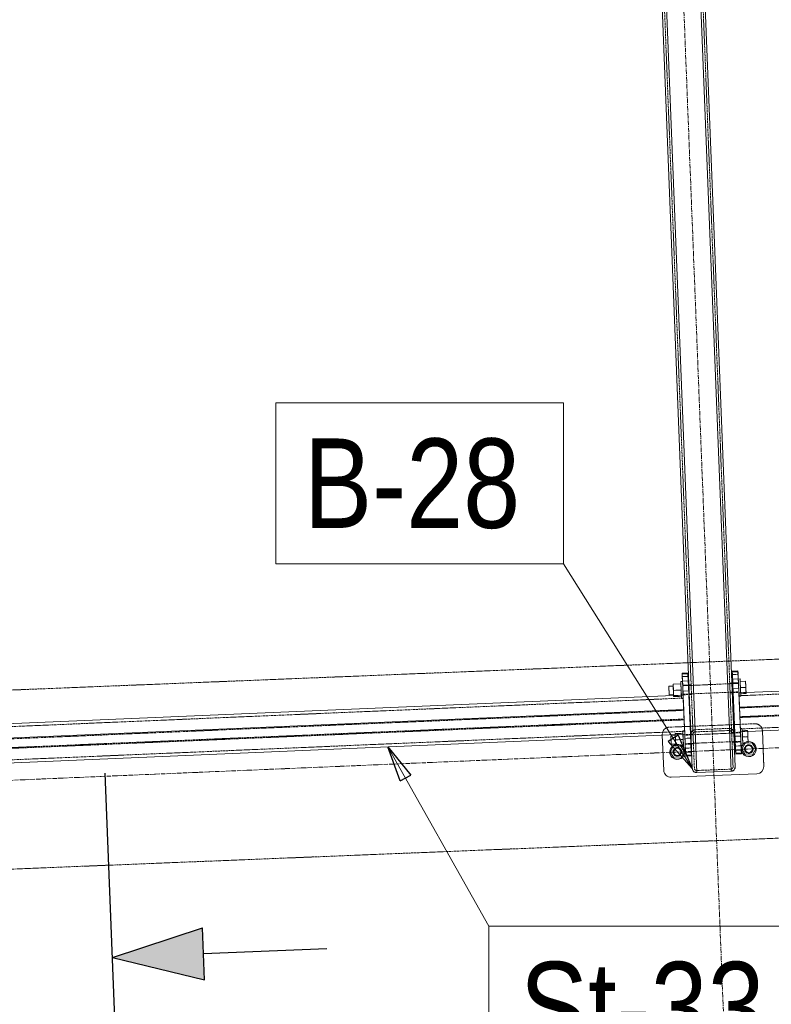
# Model space of a CAD drawing. Header units: millimetres. Extents: x -15129 to 9171, y -18789 to 5877.
# Tile 243 of 256: x -5547 to -4496, y -3204 to -1828. Entities that reach past the tile are written whole.
import ezdxf

# ---------------------------------------------------------------- set-up
doc = ezdxf.new("R2010")
doc.units = ezdxf.units.MM
for name, pattern in [('ACAD_ISO02W100', [15, 12, -3]), ('ACAD_ISO04W100', [30, 24, -3, 0, -3]), ('CENTER', [50.8, 31.75, -6.35, 6.35, -6.35])]:
    doc.linetypes.add(name, pattern=pattern)
for name, color, linetype in [('AS_Belki', 145, 'Continuous'), ('AS_Blachy', 30, 'Continuous'), ('AS_DIM_ON', 7, 'Continuous'), ('AS_Kotwy', 9, 'Continuous'), ('AS_Sciany betonowe', 252, 'Continuous'), ('AS_Siatki', 72, 'Continuous'), ('AS_Sruby', 9, 'Continuous')]:
    doc.layers.add(name, color=color, linetype=linetype)
doc.styles.add('Arial Narrow', font='ARIALN.TTF', dxfattribs={"height": 5})

# ---------------------------------------------------------------- blocks, each defined once
blk = doc.blocks.new('sectiondown')
blk.add_hatch(color=256).paths.add_polyline_path([(0, 0), (-2.545, 0.728), (-2.545, -0.728)])
at = {"color": 7, "linetype": 'Continuous'}
for p, q in [((0, -3), (0, 5.151)), ((-6, 0), (-2.545, 0))]:
    blk.add_line(p, q, dxfattribs=at)
for p, q in [((0, 0), (-2.545, 0.728)), ((-2.545, -0.728), (-2.545, 0.728)), ((0, 0), (-2.545, -0.728))]:
    blk.add_line(p, q)

msp = doc.modelspace()

# ---------------------------------------------------------------- linework, layer by layer
at = {"color": 5, "linetype": 'CENTER', "lineweight": 13, "ltscale": 0.2}
msp.add_line((-4675.5, -365.2, -8591.5), (-4546.4, -3639.2, 51965.6), dxfattribs=at)
at = {"color": 7, "lineweight": 13}
for p, q in [((-4606.6, -2874.9), (-4786.6, -2588.7)), ((-5032, -2844.6), (-4891.2, -3095.1))]:
    msp.add_line(p, q, dxfattribs=at)
at = {"color": 0, "linetype": 'ByBlock', "lineweight": -2}
for p, q in [((-4626.2, -2828.1), (-4640.3, -2837)), ((-4626.2, -2828.1), (-4606.6, -2874.9)), ((-5014.8, -2892.3), (-5032, -2844.6)), ((-5032, -2844.6), (-5000.2, -2884.1)), ((-4606.6, -2874.9), (-4640.3, -2837)), ((-5014.8, -2892.3), (-5000.2, -2884.1))]:
    msp.add_line(p, q, dxfattribs=at)
at = {"color": 7, "lineweight": 13}
for points in [[(-5189, -2588.7), (-4786.6, -2588.7), (-4786.6, -2363.7), (-5189, -2363.7), (-5189, -2588.7)], [(-4891.2, -3320.1), (-4448.9, -3320.1), (-4448.9, -3095.1), (-4891.2, -3095.1), (-4891.2, -3320.1)]]:
    msp.add_lwpolyline(points, dxfattribs=at)
at = {"layer": 'AS_Belki', "color": 145, "linetype": 'Continuous', "lineweight": 13, "ltscale": 0.25}
for p, q in [((-4687.1, -832.9), (-4606.6, -2874.9)), ((-4600.4, -2880.6), (-4681.1, -832.6)), ((-4552.4, -2878.8), (-4633.1, -830.7)), ((-4546.6, -2872.5), (-4627.1, -830.5)), ((-2503.1, -2702.8), (-4540.6, -2789.2)), ((-4539.1, -2823.7), (-2501.6, -2737.3)), ((-4611.2, -2758), (-4611.2, -2758.9)), ((-4632.7, -2772.9), (-5588.1, -2813.4)), ((-4618.5, -2792.5), (-4619.2, -2777.1)), ((-4484.5, -2766.7), (-4531.4, -2768.6)), ((-4618.5, -2792.5), (-5597.2, -2834)), ((-4617, -2827), (-4617.8, -2809.8)), ((-5595.8, -2868.5), (-4617, -2827)), ((-4608.5, -2827.1), (-4608.4, -2827.9)), ((-4548.5, -2825.4), (-4548.5, -2824.6)), ((-4608, -2839.8), (-4608, -2839.9)), ((-4608, -2839.9), (-4607.9, -2840.6)), ((-4607.6, -2848.9), (-4606.6, -2874.9)), ((-4606.6, -2874.9), (-4604.7, -2879.1)), ((-4606.6, -2874.9), (-4604.7, -2879.1)), ((-4548.2, -2876.8), (-4546.6, -2872.5)), ((-4604.7, -2879.1), (-4600.4, -2880.6)), ((-4604.7, -2879.1), (-4600.4, -2880.6)), ((-4600.4, -2880.6), (-4552.4, -2878.8)), ((-4552.4, -2878.8), (-4548.2, -2876.8)), ((-4552.4, -2878.8), (-4548.2, -2876.8))]:
    msp.add_line(p, q, dxfattribs=at)
at = {"layer": 'AS_Belki', "color": 84, "linetype": 'ACAD_ISO02W100', "lineweight": 13, "ltscale": 0.25}
for p, q in [((-4684.1, -832.7), (-4603.6, -2874.8)), ((-4630.1, -830.6), (-4549.6, -2872.6)), ((-2506.3, -2686.9), (-4538.8, -2773.1)), ((-2503, -2703.9), (-4540.5, -2790.3)), ((-4540, -2802.5), (-2502.5, -2716.1)), ((-4540, -2803.6), (-2502.5, -2717.2)), ((-4539.3, -2819.6), (-2501.8, -2733.2)), ((-4608.2, -2757.9), (-4611.2, -2758)), ((-4611.2, -2758), (-4611.2, -2758.7)), ((-4611.2, -2758.7), (-4611, -2763)), ((-4611.2, -2758.9), (-4611.1, -2761.3)), ((-4611, -2763), (-4611.1, -2761.3)), ((-4610.8, -2768.3), (-4611, -2763)), ((-4608.2, -2757.9), (-4608.2, -2758.7)), ((-4608.2, -2758.6), (-4608.2, -2757.9)), ((-4608.2, -2758.7), (-4608.2, -2757.9)), ((-4608.2, -2758.6), (-4608, -2762.9)), ((-4608.1, -2761.1), (-4608.2, -2758.7)), ((-4551.3, -2755.5), (-4554.2, -2755.6)), ((-4554.2, -2755.6), (-4554.2, -2756.4)), ((-4554.2, -2755.6), (-4554.2, -2756.3)), ((-4554.1, -2760.6), (-4554.2, -2756.3)), ((-4553.7, -2768.3), (-4554.2, -2756.4)), ((-4554.2, -2756.4), (-4554.1, -2758.9)), ((-4554.1, -2758.9), (-4553.9, -2764.2)), ((-4553.9, -2764.2), (-4553.7, -2768.3)), ((-4551.2, -2756.3), (-4551.3, -2755.5)), ((-4551.2, -2756.2), (-4551.3, -2755.5)), ((-4551.2, -2756.2), (-4551.1, -2760.5)), ((-4551.1, -2758.7), (-4551.2, -2756.3)), ((-4551.1, -2758.7), (-4550.9, -2764)), ((-4619.2, -2776.5), (-5597.9, -2818)), ((-4619.4, -2772.4), (-4632.7, -2772.9)), ((-4617.9, -2806.9), (-4619.4, -2772.4)), ((-4619.2, -2777.1), (-4619.4, -2772.4)), ((-4619.2, -2777.1), (-4619.2, -2776.5)), ((-4619.2, -2776.5), (-4619.2, -2777.1)), ((-4618, -2805.8), (-4619.2, -2777.1)), ((-4610.7, -2771.6), (-4610.8, -2768.3)), ((-4610.7, -2770.7), (-4610.7, -2770.8)), ((-4610.7, -2770.8), (-4610.7, -2771.6)), ((-4610.7, -2771.6), (-4607.7, -2771.4)), ((-4607.8, -2768.2), (-4607.7, -2771.4)), ((-4607.7, -2770.7), (-4607.7, -2770.6)), ((-4607.7, -2771.4), (-4607.7, -2770.7)), ((-4553.8, -2765.9), (-4553.7, -2769.1)), ((-4553.7, -2768.3), (-4553.7, -2768.4)), ((-4553.7, -2768.4), (-4553.7, -2769.1)), ((-4553.7, -2769.1), (-4550.7, -2769)), ((-4550.8, -2765.8), (-4550.7, -2769)), ((-4550.7, -2768.3), (-4550.8, -2768.2)), ((-4550.7, -2769), (-4550.7, -2768.3)), ((-4538.9, -2769), (-4541.4, -2769.1)), ((-4541.4, -2769.1), (-4540.6, -2789.2)), ((-4538.8, -2773.1), (-4541.3, -2773.2)), ((-4540, -2802.5), (-4541.3, -2773.2)), ((-4541.3, -2773.2), (-4540.5, -2790.3)), ((-4531.4, -2768.6), (-4538.9, -2769)), ((-4618.5, -2792.5), (-4618.5, -2793.6)), ((-4608.5, -2826.9), (-4610, -2789.6)), ((-4618.5, -2793.6), (-5597.2, -2835.1)), ((-5596.7, -2847.3), (-4618, -2805.8)), ((-4618.5, -2793.6), (-4617.2, -2822.9)), ((-4617, -2827), (-4618, -2805.8)), ((-4539.3, -2819.6), (-4540, -2802.5)), ((-4540, -2802.5), (-4540, -2802.5)), ((-4540, -2803.6), (-4539.1, -2823.7)), ((-5596.6, -2848.4), (-4617.9, -2806.9)), ((-4554.8, -2818.8), (-4602.7, -2820.7)), ((-4551.7, -2819.9), (-4554.8, -2818.8)), ((-4554.8, -2818.8), (-4550.5, -2820.4)), ((-4548.5, -2824.6), (-4550.5, -2820.4)), ((-4550.5, -2820.4), (-4548.5, -2824.6)), ((-5595.9, -2864.4), (-4617.2, -2822.9)), ((-4606.9, -2822.6), (-4608.5, -2826.9)), ((-4608.4, -2827.9), (-4608.5, -2826.9)), ((-4608.5, -2826.9), (-4608.5, -2827.1)), ((-4605.5, -2827), (-4608.5, -2827.1)), ((-4608.5, -2827.1), (-4608.4, -2827.8)), ((-4608.3, -2832.1), (-4608.4, -2827.8)), ((-4608.3, -2830.4), (-4608.4, -2827.9)), ((-4608, -2839.8), (-4608.3, -2830.4)), ((-4608.1, -2837.4), (-4608.3, -2830.4)), ((-4606.9, -2822.6), (-4602.7, -2820.7)), ((-4602.7, -2820.7), (-4605.7, -2822.1)), ((-4605.5, -2826.8), (-4604.7, -2824.7)), ((-4605.4, -2827.8), (-4605.5, -2826.8)), ((-4605.4, -2827.8), (-4605.5, -2827)), ((-4605.5, -2827), (-4605.4, -2827.7)), ((-4605.4, -2827.7), (-4605.3, -2832)), ((-4605.3, -2830.2), (-4605.4, -2827.8)), ((-4604.7, -2824.7), (-4602.6, -2823.7)), ((-4604.7, -2824.7), (-4602.6, -2823.7)), ((-4602.6, -2823.7), (-4554.6, -2821.8)), ((-4554.6, -2821.8), (-4552.5, -2822.6)), ((-4552.5, -2822.6), (-4551.5, -2824.7)), ((-4548.5, -2824.6), (-4551.5, -2824.7)), ((-4551.5, -2824.7), (-4551.5, -2824.7)), ((-4551.5, -2825.4), (-4551.5, -2824.7)), ((-4551.5, -2824.7), (-4551.5, -2825.5)), ((-4551.3, -2829.7), (-4551.5, -2825.4)), ((-4548.5, -2824.6), (-4548.5, -2825.4)), ((-4548.5, -2825.3), (-4548.5, -2824.6)), ((-4548.5, -2825.3), (-4548.3, -2829.5)), ((-4548.5, -2825.4), (-4548.4, -2827.8)), ((-4548.4, -2827.8), (-4548, -2837.3)), ((-4548.1, -2834.9), (-4548.4, -2827.8)), ((-4548, -2837.3), (-4548.2, -2833.1)), ((-4608.1, -2835.7), (-4608, -2839.8)), ((-4607.9, -2840.6), (-4608.1, -2837.4)), ((-4608, -2839.8), (-4607.9, -2840.6)), ((-4607.6, -2848.9), (-4608, -2839.8)), ((-4607.9, -2840.6), (-4604.9, -2840.5)), ((-4607.9, -2840.6), (-4607.6, -2848.9)), ((-4605.1, -2837.3), (-4604.9, -2840.5)), ((-4605, -2839.7), (-4605, -2839.2)), ((-4605, -2839.9), (-4605, -2839.7)), ((-4605, -2839.8), (-4605, -2839.7)), ((-4604.9, -2840.5), (-4605, -2839.8)), ((-4551.1, -2835), (-4551, -2838.2)), ((-4551, -2837.4), (-4551, -2838.2)), ((-4551, -2837.4), (-4551, -2837.5)), ((-4551, -2837.5), (-4551, -2838.2)), ((-4551, -2838.2), (-4548, -2838.1)), ((-4548.1, -2834.9), (-4548, -2838.1)), ((-4548, -2837.3), (-4547.1, -2861.2)), ((-4548, -2837.4), (-4548, -2837.3)), ((-4548, -2838.1), (-4548, -2837.4)), ((-4547.1, -2861.2), (-4546.6, -2872.5)), ((-4602.6, -2876.9), (-4603.6, -2874.8)), ((-4603.6, -2874.8), (-4602.6, -2876.9)), ((-4550.4, -2874.8), (-4552.5, -2875.8)), ((-4552.5, -2875.8), (-4550.4, -2874.8)), ((-4549.6, -2872.6), (-4550.4, -2874.8)), ((-4600.5, -2877.7), (-4602.6, -2876.9)), ((-4602.6, -2876.9), (-4600.5, -2877.7)), ((-4600.5, -2877.7), (-4552.5, -2875.8))]:
    msp.add_line(p, q, dxfattribs=at)
at = {"layer": 'AS_Belki', "color": 84, "linetype": 'ACAD_ISO02W100', "lineweight": 13, "ltscale": 0.25, "extrusion": (2.10661e-15, 5.71255e-15, -1)}
msp.add_arc((4554.5, -2824.8), 6, 87.7424, 177.7424, dxfattribs=at)
at = {"layer": 'AS_Belki', "color": 84, "linetype": 'ACAD_ISO02W100', "lineweight": 13, "ltscale": 0.25, "extrusion": (1.35297e-14, -4.98933e-15, -1)}
msp.add_arc((4602.5, -2826.7), 6, 357.7424, 87.7424, dxfattribs=at)
at = {"layer": 'AS_Belki', "color": 84, "linetype": 'ACAD_ISO02W100', "lineweight": 13, "ltscale": 0.25}
for centre, start, end in [((-4602.5, -2826.7), 92.2576, 182.2576), ((-4554.5, -2824.8), 2.2576, 92.2576), ((-4600.6, -2874.7), 182.2576, 272.2576), ((-4552.6, -2872.8), 272.2576, 2.2576)]:
    msp.add_arc(centre, 3, start, end, dxfattribs=at)
at = {"layer": 'AS_Belki', "color": 84, "linetype": 'ACAD_ISO02W100', "lineweight": 13, "ltscale": 0.25, "extrusion": (4.98933e-15, 1.35297e-14, -1)}
msp.add_arc((4600.6, -2874.7), 6, 267.7424, 357.7424, dxfattribs=at)
at = {"layer": 'AS_Belki', "color": 84, "linetype": 'ACAD_ISO02W100', "lineweight": 13, "ltscale": 0.25, "extrusion": (5.71255e-15, -2.10661e-15, -1)}
msp.add_arc((4552.6, -2872.8), 6, 177.7424, 267.7424, dxfattribs=at)
at = {"layer": 'AS_Blachy', "color": 145, "linetype": 'Continuous', "lineweight": 13, "ltscale": 0.25}
for p, q in [((-4612.7, -2741.5), (-4620.7, -2741.8)), ((-4620.6, -2742.9), (-4620.7, -2741.7)), ((-4620.7, -2741.7), (-4620.7, -2741.8)), ((-4620.7, -2741.8), (-4620.5, -2746.5)), ((-4620.6, -2742.9), (-4612.6, -2742.5)), ((-4620.2, -2752.9), (-4620.6, -2742.9)), ((-4620.5, -2746.5), (-4620.2, -2753.2)), ((-4612.6, -2742.5), (-4612.7, -2741.5)), ((-4612.2, -2752.6), (-4612.6, -2742.5)), ((-4542.7, -2738.5), (-4550.7, -2738.9)), ((-4550.7, -2739.9), (-4550.7, -2738.7)), ((-4550.7, -2738.7), (-4550.7, -2738.9)), ((-4550.7, -2738.9), (-4550.5, -2743.5)), ((-4550.7, -2739.9), (-4542.7, -2739.6)), ((-4550.2, -2750), (-4550.7, -2739.9)), ((-4550.5, -2743.5), (-4550, -2756.3)), ((-4550.2, -2750), (-4542.2, -2749.6)), ((-4550, -2756), (-4550.2, -2750)), ((-4542.7, -2739.6), (-4542.7, -2738.5)), ((-4542.2, -2749.6), (-4542.7, -2739.6)), ((-4542, -2755.7), (-4542.2, -2749.6)), ((-4620.2, -2752.9), (-4612.2, -2752.6)), ((-4619.9, -2759), (-4620.2, -2752.9)), ((-4619.6, -2766.6), (-4619.9, -2759)), ((-4611.9, -2758.7), (-4612.2, -2752.6)), ((-4611.7, -2763.2), (-4611.9, -2758.7)), ((-4611.6, -2766.2), (-4611.7, -2763.2)), ((-4550, -2755.4), (-4550, -2756.2)), ((-4550, -2755.9), (-4550, -2755.4)), ((-4549.7, -2763.6), (-4550, -2756)), ((-4550, -2756.2), (-4549.8, -2760.4)), ((-4549.8, -2760.4), (-4549.6, -2765.7)), ((-4541.7, -2763.3), (-4549.7, -2763.6)), ((-4546, -2850), (-4549.7, -2763.6)), ((-4541.8, -2760.2), (-4542, -2755.7)), ((-4541.7, -2763.3), (-4541.8, -2760.2)), ((-4538, -2849.6), (-4541.7, -2763.3)), ((-4611.6, -2766.2), (-4619.6, -2766.6)), ((-4617.8, -2809.8), (-4619.6, -2766.6)), ((-4608, -2852.6), (-4611.6, -2766.2)), ((-4549.6, -2765.7), (-4549.4, -2769)), ((-4549.5, -2768.1), (-4547.1, -2825.3)), ((-4549.4, -2769), (-4549.5, -2768.2)), ((-4549.5, -2768.2), (-4549.5, -2768.2)), ((-4608.9, -2815.9), (-4609.5, -2816)), ((-4547.6, -2813.5), (-4549, -2813.6)), ((-4648.5, -2828.4), (-4646.5, -2877.5)), ((-4616, -2852.9), (-4617, -2827)), ((-4547.1, -2824.5), (-4547.1, -2825.2)), ((-4547.1, -2824.5), (-4547.1, -2825)), ((-4547.1, -2825.2), (-4546.9, -2829.5)), ((-4546.9, -2829.5), (-4546.7, -2834.8)), ((-4506.6, -2871.9), (-4508.6, -2822.4)), ((-4616.2, -2846.3), (-4616.2, -2846.5)), ((-4616.2, -2846.5), (-4615.8, -2856.5)), ((-4546.7, -2834.8), (-4546.5, -2838)), ((-4546.6, -2837.2), (-4546.6, -2837.4)), ((-4546.6, -2837.3), (-4546.5, -2838)), ((-4546.6, -2837.3), (-4546.6, -2837.3)), ((-4546.6, -2837.4), (-4546.3, -2843.5)), ((-4546.3, -2843.5), (-4545.9, -2853.6)), ((-4616, -2852.9), (-4608, -2852.6)), ((-4615.8, -2857.6), (-4616, -2852.9)), ((-4615.8, -2856.5), (-4615.8, -2857.6)), ((-4615.8, -2857.6), (-4607.8, -2857.2)), ((-4607.8, -2857.2), (-4608, -2852.6)), ((-4546, -2850), (-4538, -2849.6)), ((-4545.8, -2854.6), (-4546, -2850)), ((-4545.9, -2853.6), (-4545.8, -2854.6)), ((-4545.8, -2854.6), (-4537.8, -2854.3)), ((-4537.8, -2854.3), (-4538, -2849.6)), ((-4636.1, -2887.1), (-4516.2, -2882.3))]:
    msp.add_line(p, q, dxfattribs=at)
at = {"layer": 'AS_Blachy', "color": 84, "linetype": 'ACAD_ISO02W100', "lineweight": 13, "ltscale": 0.25}
for p, q in [((-4612.5, -2746.1), (-4620.5, -2746.5)), ((-4612.7, -2741.5), (-4612.5, -2746.1)), ((-4608.8, -2832.5), (-4612.5, -2746.1)), ((-4542.5, -2743.2), (-4550.5, -2743.5)), ((-4542.7, -2738.5), (-4542.5, -2743.2)), ((-4541.3, -2773.2), (-4542.5, -2743.2)), ((-4619.4, -2772.4), (-4620.2, -2753.2)), ((-4612, -2758.1), (-4620, -2758.4)), ((-4620, -2758.4), (-4619.9, -2759.1)), ((-4619.8, -2761.6), (-4620, -2758.4)), ((-4619.9, -2759.1), (-4619.7, -2763.4)), ((-4619.6, -2766.9), (-4619.8, -2761.6)), ((-4619.7, -2763.4), (-4619.5, -2768.7)), ((-4612, -2758.1), (-4611.9, -2758.8)), ((-4611.9, -2758.5), (-4612, -2758.1)), ((-4611.8, -2761.3), (-4611.9, -2758.5)), ((-4611.9, -2758.8), (-4611.7, -2763)), ((-4611.6, -2766.6), (-4611.8, -2761.3)), ((-4611.7, -2763), (-4611.5, -2768.3)), ((-4542, -2755.1), (-4550, -2755.4)), ((-4549.9, -2758.7), (-4550, -2755.9)), ((-4550, -2756.3), (-4549.5, -2768.1)), ((-4549.7, -2764), (-4549.9, -2758.7)), ((-4549.7, -2764), (-4549.5, -2768.2)), ((-4542, -2755.1), (-4542, -2755.8)), ((-4542, -2755.6), (-4542, -2755.1)), ((-4541.9, -2758.3), (-4542, -2755.6)), ((-4542, -2755.8), (-4541.8, -2760.1)), ((-4541.7, -2763.6), (-4541.9, -2758.3)), ((-4541.8, -2760.1), (-4541.6, -2765.4)), ((-4541.5, -2767.8), (-4541.7, -2763.6)), ((-4541.6, -2765.4), (-4541.4, -2768.6)), ((-4619.4, -2771.2), (-4619.6, -2766.9)), ((-4619.5, -2768.7), (-4619.4, -2771.9)), ((-4619.4, -2771.9), (-4619.4, -2771.2)), ((-4619.4, -2771.9), (-4611.4, -2771.6)), ((-4619.4, -2772.4), (-4619.2, -2776.5)), ((-4611.4, -2770.8), (-4611.6, -2766.6)), ((-4611.5, -2768.3), (-4611.4, -2771.6)), ((-4611.4, -2770.8), (-4611.4, -2770.9)), ((-4611.4, -2771.6), (-4611.4, -2770.9)), ((-4549.4, -2769), (-4541.4, -2768.6)), ((-4541.5, -2767.9), (-4541.5, -2767.8)), ((-4541.4, -2768.6), (-4541.5, -2767.9)), ((-4618.3, -2797.6), (-4617.3, -2822.3)), ((-4538.9, -2829.5), (-4540, -2802.5)), ((-4549, -2813.6), (-4638.9, -2817.1)), ((-4617.5, -2816.3), (-4627.8, -2816.7)), ((-4609.5, -2816), (-4617.5, -2816.3)), ((-4605.9, -2815.8), (-4608.9, -2815.9)), ((-4549, -2813.6), (-4552, -2813.7)), ((-4519, -2812.4), (-4547.6, -2813.5)), ((-4539.6, -2813.2), (-4547.6, -2813.5)), ((-4519, -2812.4), (-4527.8, -2812.7)), ((-4648.5, -2827.5), (-4648.5, -2828.4)), ((-4648.5, -2827.5), (-4648.5, -2828.4)), ((-4617.3, -2822.3), (-4617.2, -2822.9)), ((-4617.1, -2827), (-4617.2, -2822.9)), ((-4617.1, -2827), (-4616.8, -2832.8)), ((-4609, -2827.1), (-4617, -2827.5)), ((-4617, -2827.5), (-4617, -2828.2)), ((-4617, -2827.5), (-4616.9, -2830.7)), ((-4617, -2828.2), (-4616.8, -2832.4)), ((-4616.9, -2830.7), (-4616.7, -2836)), ((-4616.8, -2832.4), (-4616.6, -2837.8)), ((-4616.8, -2832.8), (-4608.8, -2832.5)), ((-4616.8, -2832.8), (-4616.5, -2840.4)), ((-4609, -2827.9), (-4609, -2827.1)), ((-4609, -2827.6), (-4609, -2827.1)), ((-4608.9, -2830.4), (-4609, -2827.6)), ((-4608.8, -2832.1), (-4609, -2827.9)), ((-4608.7, -2835.7), (-4608.9, -2830.4)), ((-4608.6, -2837.4), (-4608.8, -2832.1)), ((-4608.8, -2832.5), (-4608.5, -2840.1)), ((-4539.1, -2824.2), (-4547.1, -2824.5)), ((-4547.1, -2825), (-4547, -2827.8)), ((-4547.1, -2825.3), (-4546.9, -2829.8)), ((-4547, -2827.8), (-4546.7, -2833.1)), ((-4546.9, -2829.8), (-4538.9, -2829.5)), ((-4546.9, -2829.8), (-4546.6, -2837.2)), ((-4546.7, -2833.1), (-4546.6, -2837.3)), ((-4539.1, -2824.9), (-4539.1, -2824.2)), ((-4539.1, -2824.6), (-4539.1, -2824.2)), ((-4539, -2827.4), (-4539.1, -2824.6)), ((-4538.9, -2829.1), (-4539.1, -2824.9)), ((-4538.7, -2832.7), (-4539, -2827.4)), ((-4538.7, -2834.5), (-4538.9, -2829.1)), ((-4538.9, -2829.5), (-4538.6, -2837.1)), ((-4538.6, -2836.9), (-4538.7, -2832.7)), ((-4508.6, -2822.4), (-4508.6, -2822)), ((-4508.6, -2822.4), (-4508.6, -2822)), ((-4616.7, -2836), (-4616.5, -2840.3)), ((-4616.6, -2837.8), (-4616.5, -2841)), ((-4616.5, -2840.3), (-4616.5, -2841)), ((-4616.5, -2840.4), (-4616.2, -2846.3)), ((-4616.5, -2841), (-4608.5, -2840.7)), ((-4608.2, -2846.1), (-4616.2, -2846.5)), ((-4608.5, -2839.9), (-4608.7, -2835.7)), ((-4608.5, -2840.7), (-4608.6, -2837.4)), ((-4608.5, -2840.7), (-4608.5, -2839.9)), ((-4608.5, -2839.9), (-4608.5, -2839.9)), ((-4608.2, -2846.1), (-4608.5, -2840.1)), ((-4608.2, -2846.1), (-4607.8, -2856.2)), ((-4546.5, -2838), (-4538.5, -2837.7)), ((-4538.3, -2843.2), (-4546.3, -2843.5)), ((-4538.5, -2837.7), (-4538.7, -2834.5)), ((-4538.6, -2837), (-4538.6, -2836.9)), ((-4538.5, -2837.7), (-4538.6, -2837)), ((-4538.6, -2837.1), (-4538.3, -2843.2)), ((-4538.3, -2843.2), (-4537.9, -2853.2)), ((-4506.6, -2871.9), (-4507.6, -2847.5)), ((-4607.8, -2856.2), (-4615.8, -2856.5)), ((-4607.8, -2856.2), (-4607.8, -2857.2)), ((-4537.9, -2853.2), (-4545.9, -2853.6)), ((-4537.9, -2853.2), (-4537.8, -2854.3))]:
    msp.add_line(p, q, dxfattribs=at)
for centre in [(-4627.5, -2851.7), (-4527.6, -2847.8)]:
    msp.add_circle(centre, 6, dxfattribs=at)
for centre, start, end in [((-4638.5, -2827.1), 92.2576, 182.2576), ((-4518.6, -2822.4), 2.2576, 92.2576)]:
    msp.add_arc(centre, 10, start, end, dxfattribs=at)
at = {"layer": 'AS_Blachy', "color": 145, "linetype": 'Continuous', "lineweight": 13, "ltscale": 0.25}
for centre, start, end in [((-4516.6, -2872.3), 272.2576, 2.2576), ((-4636.5, -2877.1), 182.2576, 272.2576)]:
    msp.add_arc(centre, 10, start, end, dxfattribs=at)
at = {"layer": 'AS_Kotwy', "color": 145, "linetype": 'Continuous', "lineweight": 13, "ltscale": 0.25}
for p, q in [((-4632.8, -2843.4), (-4637.3, -2852.1)), ((-4629.7, -2843.3), (-4632.8, -2843.4)), ((-4617.7, -2851.3), (-4622.9, -2843.2)), ((-4532.8, -2839.5), (-4537.4, -2848.1)), ((-4537.4, -2848.1), (-4532.2, -2856.4)), ((-4523, -2839.1), (-4532.8, -2839.5)), ((-4517.8, -2847.4), (-4523, -2839.1)), ((-4522.4, -2856), (-4517.8, -2847.4)), ((-4637.3, -2852.1), (-4632.1, -2860.4)), ((-4632.1, -2860.4), (-4622.3, -2860)), ((-4622.3, -2860), (-4617.7, -2851.3)), ((-4532.2, -2856.4), (-4522.4, -2856))]:
    msp.add_line(p, q, dxfattribs=at)
at = {"layer": 'AS_Kotwy', "color": 84, "linetype": 'ACAD_ISO02W100', "lineweight": 13, "ltscale": 0.25}
for p, q in [((-4632.8, -2843.4), (-4623, -2843)), ((-4623, -2843), (-4622.9, -2843.2)), ((-4622.9, -2843.2), (-4623, -2843))]:
    msp.add_line(p, q, dxfattribs=at)
at = {"layer": 'AS_Kotwy', "color": 145, "linetype": 'Continuous', "lineweight": 13, "ltscale": 0.25}
for centre in [(-4627.5, -2851.7), (-4527.6, -2847.8)]:
    msp.add_circle(centre, 5, dxfattribs=at)
for centre, start, end in [((-4627.5, -2851.7), 102.3135, 31.0796), ((-4627.5, -2851.7), 33.0535, 54.9346), ((-4527.6, -2847.8), 182.6303, 95.1423), ((-4527.6, -2847.8), 151.9252, 181.9056), ((-4527.6, -2847.8), 127.3371, 142.3466)]:
    msp.add_arc(centre, 10.5, start, end, dxfattribs=at)
at = {"layer": 'AS_Kotwy', "color": 84, "linetype": 'ACAD_ISO02W100', "lineweight": 13, "ltscale": 0.25}
for centre, start, end in [((-4627.5, -2851.7), 54.9346, 102.3135), ((-4627.5, -2851.7), 31.0796, 33.0535), ((-4527.6, -2847.8), 181.9056, 182.6303), ((-4527.6, -2847.8), 142.3466, 151.9252), ((-4527.6, -2847.8), 95.1423, 127.3371)]:
    msp.add_arc(centre, 10.5, start, end, dxfattribs=at)
at = {"layer": 'AS_Sciany betonowe', "color": 145, "linetype": 'ACAD_ISO02W100', "lineweight": 13, "ltscale": 0.25}
for p, q in [((-4469.3, -2721.4), (-4552.5, -2724.7)), ((-4612.4, -2727.1), (-5609.2, -2767.3)), ((-9788.2, -3186.2), (-673.8, -2818.4))]:
    msp.add_line(p, q, dxfattribs=at)
at = {"layer": 'AS_Sciany betonowe', "color": 84, "linetype": 'ACAD_ISO02W100', "lineweight": 13, "ltscale": 0.25}
msp.add_line((-4552.5, -2724.7), (-4612.4, -2727.1), dxfattribs=at)
at = {"layer": 'AS_Siatki', "color": 20, "linetype": 'ACAD_ISO04W100', "lineweight": 13, "ltscale": 0.25}
msp.add_line((-12175.6, -3171.9), (-430.5, -2673.9), dxfattribs=at)
at = {"layer": 'AS_Sruby', "color": 145, "linetype": 'Continuous', "lineweight": 13, "ltscale": 0.25}
for p, q in [((-4539.7, -2749.8), (-4542.2, -2749.9)), ((-4539.7, -2749.9), (-4539.7, -2749.8)), ((-4539.7, -2750.4), (-4539.7, -2749.9)), ((-4539.7, -2751.4), (-4539.7, -2750.4)), ((-4539.6, -2752.8), (-4539.7, -2751.4)), ((-4633.2, -2759.8), (-4639.4, -2760)), ((-4639.4, -2760), (-4639.4, -2760.8)), ((-4639.4, -2760), (-4639.4, -2760.2)), ((-4639.4, -2760.2), (-4639.4, -2761.2)), ((-4639.4, -2760.8), (-4639.3, -2762.4)), ((-4639.4, -2761.2), (-4639.3, -2763)), ((-4639.3, -2762.4), (-4639.2, -2764.5)), ((-4639.3, -2763), (-4639.2, -2765.2)), ((-4639.2, -2764.5), (-4639.1, -2766.8)), ((-4639.2, -2765.2), (-4639.1, -2767.5)), ((-4633.3, -2757.1), (-4622.5, -2756.6)), ((-4622.5, -2756.6), (-4633.3, -2757)), ((-4633.3, -2757), (-4633.2, -2759.8)), ((-4633.3, -2757), (-4633.3, -2757.1)), ((-4633.3, -2757.1), (-4632.9, -2765.8)), ((-4633.2, -2760.5), (-4633.2, -2759.8)), ((-4633.1, -2762.1), (-4633.2, -2760.5)), ((-4633, -2764.2), (-4633.1, -2762.1)), ((-4632.9, -2766.5), (-4633, -2764.2)), ((-4632.9, -2765.8), (-4622.2, -2765.3)), ((-4620.2, -2753.2), (-4622.7, -2753.3)), ((-4622.7, -2753.3), (-4622.7, -2753.4)), ((-4622.7, -2753.3), (-4622.7, -2753.7)), ((-4622.7, -2753.4), (-4622.6, -2753.9)), ((-4622.7, -2753.7), (-4622.6, -2754.5)), ((-4622.6, -2753.9), (-4622.6, -2754.9)), ((-4622.6, -2754.5), (-4622.6, -2755.7)), ((-4622.6, -2754.9), (-4622.5, -2756.3)), ((-4622.6, -2755.7), (-4622.5, -2756.5)), ((-4622.5, -2756.3), (-4622.5, -2758)), ((-4622.5, -2758), (-4622.4, -2760)), ((-4622.4, -2760), (-4622.3, -2762.2)), ((-4622.3, -2762.2), (-4622.2, -2764.5)), ((-4622.2, -2764.5), (-4622.1, -2766.9)), ((-4621.8, -2774), (-4622.2, -2765.3)), ((-4620.2, -2753.3), (-4620.2, -2753.2)), ((-4620.1, -2753.8), (-4620.2, -2753.3)), ((-4620.1, -2754.8), (-4620.1, -2753.8)), ((-4620, -2756.2), (-4620.1, -2754.8)), ((-4620, -2757.9), (-4620, -2756.2)), ((-4619.9, -2759.9), (-4620, -2757.9)), ((-4619.8, -2762.1), (-4619.9, -2759.9)), ((-4619.7, -2764.4), (-4619.8, -2762.1)), ((-4611.2, -2758.9), (-4611.9, -2758.9)), ((-4550, -2756.3), (-4551.2, -2756.3)), ((-4539.5, -2754.5), (-4539.6, -2752.8)), ((-4539.6, -2753.1), (-4532.1, -2752.8)), ((-4532.1, -2752.8), (-4539.6, -2753.1)), ((-4539.5, -2756.5), (-4539.5, -2754.5)), ((-4539.4, -2758.7), (-4539.5, -2756.5)), ((-4539.3, -2761), (-4539.4, -2758.7)), ((-4539.2, -2763.4), (-4539.3, -2761)), ((-4539.2, -2761.8), (-4531.7, -2761.5)), ((-4539.1, -2765.6), (-4539.2, -2763.4)), ((-4531.7, -2761.5), (-4532.1, -2752.8)), ((-4532.1, -2752.8), (-4532.1, -2752.8)), ((-4531.4, -2770.1), (-4531.7, -2761.5)), ((-4639.1, -2766.8), (-4639, -2769)), ((-4639.1, -2767.5), (-4639, -2769.6)), ((-4639, -2769), (-4638.9, -2770.8)), ((-4639, -2769.6), (-4638.9, -2771.2)), ((-4638.9, -2770.8), (-4638.9, -2771.8)), ((-4638.9, -2771.2), (-4638.9, -2771.9)), ((-4638.9, -2771.9), (-4632.7, -2771.7)), ((-4638.9, -2771.8), (-4638.9, -2771.9)), ((-4632.9, -2765.8), (-4632.6, -2774.4)), ((-4632.8, -2768.7), (-4632.9, -2766.5)), ((-4632.8, -2770.5), (-4632.8, -2768.7)), ((-4632.7, -2771.5), (-4632.8, -2770.5)), ((-4632.7, -2771.7), (-4632.7, -2771.5)), ((-4632.7, -2771.7), (-4632.6, -2774.4)), ((-4632.6, -2774.4), (-4621.8, -2774)), ((-4632.6, -2774.4), (-4632.6, -2774.4)), ((-4622.1, -2766.9), (-4622, -2769.2)), ((-4622, -2769.2), (-4621.9, -2771.3)), ((-4621.9, -2771.3), (-4621.8, -2773.2)), ((-4621.8, -2773.2), (-4621.8, -2774.8)), ((-4621.8, -2774.3), (-4621.8, -2774)), ((-4621.8, -2774.3), (-4621.7, -2775.6)), ((-4621.8, -2774.8), (-4621.7, -2776)), ((-4621.7, -2775.6), (-4621.7, -2776.6)), ((-4621.7, -2776), (-4621.7, -2776.9)), ((-4621.7, -2776.6), (-4621.7, -2777.1)), ((-4621.7, -2776.9), (-4621.7, -2777.2)), ((-4621.7, -2777.1), (-4621.7, -2777.2)), ((-4621.7, -2777.2), (-4619.2, -2777.1)), ((-4619.4, -2771.2), (-4619.5, -2769.1)), ((-4619.3, -2773.1), (-4619.4, -2771.2)), ((-4619.3, -2774.7), (-4619.3, -2773.1)), ((-4619.2, -2777.1), (-4619.2, -2776.8)), ((-4611.4, -2770.8), (-4610.7, -2770.7)), ((-4550.8, -2768.2), (-4549.5, -2768.1)), ((-4541.2, -2773.8), (-4538.7, -2773.7)), ((-4539, -2767.8), (-4539.1, -2765.6)), ((-4538.9, -2769.7), (-4539, -2767.8)), ((-4538.8, -2771.3), (-4538.9, -2769.7)), ((-4538.9, -2770.4), (-4531.4, -2770.1)), ((-4538.8, -2772.5), (-4538.8, -2771.3)), ((-4538.7, -2773.3), (-4538.8, -2772.5)), ((-4538.7, -2773.7), (-4538.7, -2773.3)), ((-4630.3, -2828.9), (-4636.5, -2829.1)), ((-4636.5, -2829.1), (-4636.5, -2829.9)), ((-4636.5, -2829.1), (-4636.5, -2829.3)), ((-4636.5, -2829.3), (-4636.4, -2830.3)), ((-4636.5, -2829.9), (-4636.4, -2831.4)), ((-4636.4, -2830.3), (-4636.4, -2832)), ((-4636.4, -2831.4), (-4636.3, -2833.5)), ((-4636.4, -2832), (-4636.3, -2834.3)), ((-4636.3, -2833.5), (-4636.2, -2835.9)), ((-4636.3, -2834.3), (-4636.2, -2836.6)), ((-4630.3, -2827.6), (-4630.3, -2828.9)), ((-4630.3, -2827.6), (-4630, -2834.8)), ((-4630.3, -2829.6), (-4630.3, -2828.9)), ((-4630.2, -2831.2), (-4630.3, -2829.6)), ((-4630.1, -2833.3), (-4630.2, -2831.2)), ((-4630, -2835.6), (-4630.1, -2833.3)), ((-4630, -2834.8), (-4619.2, -2834.4)), ((-4619.2, -2834.4), (-4619.6, -2827.1)), ((-4619.6, -2827.1), (-4619.5, -2829.1)), ((-4619.5, -2829.1), (-4619.4, -2831.3)), ((-4619.4, -2831.3), (-4619.3, -2833.6)), ((-4619.3, -2833.6), (-4619.2, -2835.9)), ((-4618.9, -2843), (-4619.2, -2834.4)), ((-4617, -2829), (-4617.1, -2827)), ((-4616.9, -2831.2), (-4617, -2829)), ((-4616.8, -2833.5), (-4616.9, -2831.2)), ((-4616.7, -2835.8), (-4616.8, -2833.5)), ((-4608.4, -2827.9), (-4609, -2828)), ((-4547.1, -2825.3), (-4548.5, -2825.4)), ((-4536.5, -2825.6), (-4536.6, -2823.6)), ((-4536.4, -2827.8), (-4536.5, -2825.6)), ((-4536.3, -2830.1), (-4536.4, -2827.8)), ((-4536.2, -2832.4), (-4536.3, -2830.1)), ((-4536.3, -2830.9), (-4528.8, -2830.5)), ((-4536.2, -2834.7), (-4536.2, -2832.4)), ((-4528.8, -2830.5), (-4529.1, -2823.3)), ((-4528.5, -2839.2), (-4528.8, -2830.5)), ((-4636.2, -2835.9), (-4636.1, -2838.1)), ((-4636.2, -2836.6), (-4636.1, -2838.7)), ((-4636.1, -2838.1), (-4636, -2839.8)), ((-4636.1, -2838.7), (-4636, -2840.2)), ((-4636, -2839.8), (-4636, -2840.9)), ((-4636, -2840.2), (-4636, -2841)), ((-4636, -2841), (-4629.8, -2840.7)), ((-4636, -2840.9), (-4636, -2841)), ((-4630, -2834.8), (-4629.7, -2843.5)), ((-4629.9, -2837.8), (-4630, -2835.6)), ((-4629.8, -2839.6), (-4629.9, -2837.8)), ((-4629.8, -2840.6), (-4629.8, -2839.6)), ((-4629.8, -2840.7), (-4629.8, -2840.6)), ((-4629.8, -2840.7), (-4629.7, -2843.4)), ((-4629.7, -2843.5), (-4618.9, -2843)), ((-4629.7, -2843.4), (-4629.7, -2843.5)), ((-4619.2, -2835.9), (-4619.1, -2838.2)), ((-4619.1, -2838.2), (-4619, -2840.4)), ((-4619, -2840.4), (-4618.9, -2842.3)), ((-4618.9, -2842.3), (-4618.8, -2843.9)), ((-4618.9, -2843), (-4618.9, -2843.3)), ((-4618.9, -2843.3), (-4618.8, -2844.7)), ((-4618.8, -2843.9), (-4618.8, -2845.1)), ((-4618.8, -2845.7), (-4618.8, -2844.7)), ((-4618.8, -2845.1), (-4618.8, -2845.9)), ((-4618.8, -2845.7), (-4618.7, -2846.2)), ((-4618.8, -2845.9), (-4618.7, -2846.3)), ((-4618.7, -2846.2), (-4618.7, -2846.3)), ((-4618.7, -2846.3), (-4616.2, -2846.2)), ((-4616.6, -2838.1), (-4616.7, -2835.8)), ((-4616.5, -2840.3), (-4616.6, -2838.1)), ((-4616.4, -2842.2), (-4616.5, -2840.3)), ((-4616.3, -2843.8), (-4616.4, -2842.2)), ((-4616.3, -2845), (-4616.3, -2843.8)), ((-4616.3, -2845.8), (-4616.3, -2845)), ((-4616.2, -2846.2), (-4616.3, -2845.8)), ((-4608.5, -2839.8), (-4608, -2839.8)), ((-4548, -2837.3), (-4546.6, -2837.2)), ((-4538.3, -2842.9), (-4535.8, -2842.8)), ((-4536.1, -2836.9), (-4536.2, -2834.7)), ((-4536, -2838.8), (-4536.1, -2836.9)), ((-4535.9, -2840.4), (-4536, -2838.8)), ((-4536, -2839.5), (-4528.5, -2839.2)), ((-4535.9, -2841.6), (-4535.9, -2840.4)), ((-4535.8, -2842.4), (-4535.9, -2841.6)), ((-4535.8, -2842.8), (-4535.8, -2842.4))]:
    msp.add_line(p, q, dxfattribs=at)
at = {"layer": 'AS_Sruby', "color": 84, "linetype": 'ACAD_ISO02W100', "lineweight": 13, "ltscale": 0.25}
for p, q in [((-4542.2, -2749.9), (-4542.2, -2750)), ((-4542.2, -2749.9), (-4542.2, -2750.3)), ((-4542.2, -2750), (-4542.2, -2750.5)), ((-4542.2, -2750.3), (-4542.2, -2751.1)), ((-4542.2, -2750.5), (-4542.2, -2751.5)), ((-4542.2, -2751.1), (-4542.1, -2752.3)), ((-4542.2, -2751.5), (-4542.1, -2752.9)), ((-4539.7, -2750.2), (-4539.7, -2749.8)), ((-4539.7, -2751), (-4539.7, -2750.2)), ((-4539.6, -2752.2), (-4539.7, -2751)), ((-4633.2, -2759.8), (-4633, -2765.7)), ((-4633.2, -2759.9), (-4633.2, -2759.8)), ((-4633.2, -2761), (-4633.2, -2759.9)), ((-4633.1, -2762.7), (-4633.2, -2761)), ((-4633, -2764.9), (-4633.1, -2762.7)), ((-4632.9, -2767.3), (-4633, -2764.9)), ((-4622.2, -2765.2), (-4633, -2765.7)), ((-4622.5, -2756.5), (-4622.5, -2757.3)), ((-4622.2, -2765.2), (-4622.5, -2756.6)), ((-4622.2, -2765.3), (-4622.5, -2756.6)), ((-4622.5, -2756.6), (-4622.5, -2756.6)), ((-4622.5, -2757.3), (-4622.4, -2759.2)), ((-4622.4, -2759.2), (-4622.3, -2761.4)), ((-4622.3, -2761.4), (-4622.2, -2763.7)), ((-4622.2, -2763.7), (-4622.1, -2766)), ((-4621.8, -2773.9), (-4622.2, -2765.2)), ((-4620.2, -2753.6), (-4620.2, -2753.2)), ((-4620.1, -2754.4), (-4620.2, -2753.6)), ((-4620.1, -2755.6), (-4620.1, -2754.4)), ((-4620, -2757.2), (-4620.1, -2755.6)), ((-4619.9, -2759.1), (-4620, -2757.2)), ((-4611.9, -2758.9), (-4619.9, -2759.2)), ((-4619.8, -2761.3), (-4619.9, -2759.1)), ((-4619.9, -2759.2), (-4619.9, -2760)), ((-4619.9, -2759.2), (-4619.9, -2759.4)), ((-4619.9, -2759.4), (-4619.9, -2760.4)), ((-4619.9, -2760), (-4619.8, -2761.5)), ((-4619.9, -2760.4), (-4619.8, -2762.1)), ((-4619.7, -2763.6), (-4619.8, -2761.3)), ((-4619.8, -2761.5), (-4619.7, -2763.6)), ((-4619.8, -2762.1), (-4619.7, -2764.4)), ((-4619.6, -2765.9), (-4619.7, -2763.6)), ((-4619.7, -2763.6), (-4619.6, -2766)), ((-4619.6, -2766.8), (-4619.7, -2764.4)), ((-4619.7, -2764.4), (-4619.6, -2766.7)), ((-4551.2, -2756.3), (-4611.2, -2758.9)), ((-4542, -2755.9), (-4550, -2756.3)), ((-4542.1, -2752.3), (-4542.1, -2753.9)), ((-4542.1, -2752.9), (-4542, -2754.6)), ((-4542.1, -2753.9), (-4542, -2755.1)), ((-4542, -2754.6), (-4542, -2756.6)), ((-4542, -2755.1), (-4542, -2755.8)), ((-4542, -2755.9), (-4542, -2755.8)), ((-4542, -2755.9), (-4541.9, -2758)), ((-4542, -2756.7), (-4542, -2755.9)), ((-4542, -2756.1), (-4542, -2755.9)), ((-4541.9, -2757.1), (-4542, -2756.1)), ((-4542, -2756.6), (-4541.9, -2758.8)), ((-4541.9, -2758.2), (-4542, -2756.7)), ((-4541.9, -2758.8), (-4541.9, -2757.1)), ((-4541.9, -2758), (-4541.8, -2760.3)), ((-4541.8, -2760.3), (-4541.9, -2758.2)), ((-4541.8, -2761.1), (-4541.9, -2758.8)), ((-4541.9, -2758.8), (-4541.8, -2761.1)), ((-4541.8, -2760.3), (-4541.7, -2762.6)), ((-4541.7, -2762.7), (-4541.8, -2760.3)), ((-4541.8, -2761.1), (-4541.7, -2763.5)), ((-4541.7, -2763.4), (-4541.8, -2761.1)), ((-4541.7, -2762.6), (-4541.6, -2764.9)), ((-4541.6, -2764.9), (-4541.7, -2762.7)), ((-4541.6, -2765.5), (-4541.7, -2763.4)), ((-4541.7, -2763.5), (-4541.6, -2765.8)), ((-4541.5, -2766.6), (-4541.6, -2764.9)), ((-4541.6, -2764.9), (-4541.5, -2767.1)), ((-4541.5, -2767), (-4541.6, -2765.5)), ((-4539.6, -2753.8), (-4539.6, -2752.2)), ((-4539.6, -2753.1), (-4539.2, -2761.7)), ((-4539.6, -2753.1), (-4539.2, -2761.8)), ((-4539.6, -2753.1), (-4539.6, -2753.1)), ((-4539.5, -2755.7), (-4539.6, -2753.8)), ((-4539.4, -2757.9), (-4539.5, -2755.7)), ((-4539.3, -2760.1), (-4539.4, -2757.9)), ((-4539.2, -2762.5), (-4539.3, -2760.1)), ((-4531.7, -2761.4), (-4539.2, -2761.7)), ((-4539.2, -2761.7), (-4538.9, -2770.4)), ((-4539.2, -2761.8), (-4538.9, -2770.4)), ((-4539.1, -2764.8), (-4539.2, -2762.5)), ((-4539, -2767), (-4539.1, -2764.8)), ((-4531.7, -2761.4), (-4532.1, -2752.8)), ((-4531.4, -2770.1), (-4531.7, -2761.4)), ((-4633, -2765.7), (-4632.7, -2771.7)), ((-4632.8, -2769.4), (-4632.9, -2767.3)), ((-4632.7, -2770.9), (-4632.8, -2769.4)), ((-4632.7, -2771.7), (-4632.7, -2770.9)), ((-4621.8, -2773.9), (-4632.6, -2774.4)), ((-4622.1, -2766), (-4622, -2768.3)), ((-4622, -2768.3), (-4621.9, -2770.5)), ((-4621.9, -2770.5), (-4621.9, -2772.5)), ((-4621.9, -2772.5), (-4621.8, -2774)), ((-4621.8, -2774), (-4621.8, -2773.9)), ((-4619.5, -2768.2), (-4619.6, -2765.9)), ((-4619.6, -2766), (-4619.5, -2768.2)), ((-4619.6, -2766.7), (-4619.5, -2768.8)), ((-4619.5, -2769.1), (-4619.6, -2766.8)), ((-4619.5, -2768.2), (-4619.5, -2769.9)), ((-4619.4, -2770.4), (-4619.5, -2768.2)), ((-4619.5, -2768.8), (-4619.4, -2770.3)), ((-4619.5, -2769.9), (-4619.4, -2771)), ((-4619.4, -2770.3), (-4619.4, -2771.1)), ((-4619.4, -2772.4), (-4619.4, -2770.4)), ((-4619.4, -2771.1), (-4611.4, -2770.8)), ((-4619.4, -2771), (-4619.4, -2771.1)), ((-4619.3, -2774.1), (-4619.4, -2772.4)), ((-4619.2, -2775.5), (-4619.3, -2774.1)), ((-4619.2, -2775.9), (-4619.3, -2774.7)), ((-4619.2, -2776.5), (-4619.2, -2775.5)), ((-4619.2, -2776.8), (-4619.2, -2775.9)), ((-4619.2, -2777), (-4619.2, -2776.5)), ((-4619.2, -2777.1), (-4619.2, -2777)), ((-4610.7, -2770.7), (-4550.8, -2768.2)), ((-4549.5, -2768.1), (-4541.5, -2767.8)), ((-4541.6, -2765.8), (-4541.5, -2767.9)), ((-4541.5, -2767.7), (-4541.5, -2766.6)), ((-4541.5, -2767.8), (-4541.5, -2767)), ((-4541.5, -2767.1), (-4541.5, -2767.8)), ((-4541.5, -2767.8), (-4541.5, -2767.7)), ((-4541.5, -2767.8), (-4541.5, -2768.6)), ((-4541.5, -2767.9), (-4541.4, -2769.8)), ((-4541.4, -2769.1), (-4541.5, -2768.6)), ((-4541.4, -2769.1), (-4541.4, -2770.8)), ((-4541.4, -2769.8), (-4541.3, -2771.4)), ((-4541.4, -2770.8), (-4541.3, -2772.2)), ((-4541.3, -2771.4), (-4541.3, -2772.6)), ((-4541.3, -2772.2), (-4541.3, -2773.2)), ((-4541.3, -2772.6), (-4541.2, -2773.5)), ((-4541.3, -2773.2), (-4541.2, -2773.7)), ((-4541.2, -2773.5), (-4541.2, -2773.8)), ((-4541.2, -2773.7), (-4541.2, -2773.8)), ((-4538.9, -2769), (-4539, -2767)), ((-4538.9, -2770.7), (-4538.9, -2769)), ((-4531.4, -2770.1), (-4538.9, -2770.4)), ((-4538.9, -2770.4), (-4538.9, -2770.4)), ((-4538.8, -2772.1), (-4538.9, -2770.7)), ((-4538.8, -2773.1), (-4538.8, -2772.1)), ((-4538.7, -2773.6), (-4538.8, -2773.1)), ((-4538.7, -2773.7), (-4538.7, -2773.6)), ((-4531.4, -2770.1), (-4531.4, -2770.1)), ((-4536.8, -2818.9), (-4539.3, -2819)), ((-4539.3, -2819), (-4539.3, -2819.1)), ((-4539.3, -2819), (-4539.3, -2819.3)), ((-4539.3, -2819.1), (-4539.3, -2819.6)), ((-4539.3, -2819.3), (-4539.3, -2820.2)), ((-4539.3, -2819.6), (-4539.3, -2820.6)), ((-4539.3, -2820.2), (-4539.2, -2821.4)), ((-4539.3, -2820.6), (-4539.2, -2821.9)), ((-4536.8, -2818.9), (-4536.8, -2818.9)), ((-4536.8, -2819.5), (-4536.8, -2818.9)), ((-4536.8, -2819.2), (-4536.8, -2818.9)), ((-4536.8, -2820.1), (-4536.8, -2819.2)), ((-4536.8, -2820.5), (-4536.8, -2819.5)), ((-4536.8, -2819.5), (-4536.8, -2819.5)), ((-4536.7, -2821.3), (-4536.8, -2820.1)), ((-4536.7, -2821.8), (-4536.8, -2820.5)), ((-4630.4, -2826.2), (-4619.6, -2825.7)), ((-4619.6, -2825.7), (-4630.4, -2826.1)), ((-4630.4, -2826.1), (-4630.3, -2827.6)), ((-4630.4, -2826.1), (-4630.4, -2826.2)), ((-4630.4, -2826.2), (-4630.3, -2827.6)), ((-4630.3, -2828.9), (-4630, -2834.8)), ((-4630.3, -2829), (-4630.3, -2828.9)), ((-4630.2, -2830), (-4630.3, -2829)), ((-4630.2, -2831.8), (-4630.2, -2830)), ((-4630.1, -2834), (-4630.2, -2831.8)), ((-4630, -2836.3), (-4630.1, -2834)), ((-4619.3, -2834.3), (-4630, -2834.8)), ((-4617.3, -2822.3), (-4619.8, -2822.4)), ((-4619.8, -2822.4), (-4619.8, -2822.5)), ((-4619.8, -2822.4), (-4619.7, -2822.7)), ((-4619.8, -2822.5), (-4619.7, -2823)), ((-4619.7, -2822.7), (-4619.7, -2823)), ((-4619.7, -2823), (-4619.7, -2823.6)), ((-4619.7, -2823), (-4619.7, -2824)), ((-4619.7, -2823), (-4619.7, -2823)), ((-4619.7, -2823.6), (-4619.7, -2824.8)), ((-4619.7, -2824), (-4619.6, -2825.4)), ((-4619.7, -2824.8), (-4619.6, -2825.6)), ((-4619.6, -2825.4), (-4619.6, -2827.1)), ((-4619.6, -2825.6), (-4619.6, -2826.4)), ((-4619.3, -2834.3), (-4619.6, -2825.7)), ((-4619.6, -2827.1), (-4619.6, -2825.7)), ((-4619.6, -2825.7), (-4619.6, -2825.7)), ((-4619.6, -2826.4), (-4619.6, -2827.1)), ((-4619.6, -2827.1), (-4619.5, -2828.3)), ((-4619.6, -2827.1), (-4619.6, -2827.1)), ((-4619.5, -2828.3), (-4619.4, -2830.4)), ((-4619.4, -2830.4), (-4619.3, -2832.7)), ((-4619.3, -2832.7), (-4619.2, -2835.1)), ((-4618.9, -2843), (-4619.2, -2834.4)), ((-4617.3, -2822.4), (-4617.3, -2822.3)), ((-4617.2, -2822.6), (-4617.3, -2822.3)), ((-4617.2, -2822.9), (-4617.3, -2822.4)), ((-4617.2, -2823.5), (-4617.2, -2822.6)), ((-4617.2, -2823.9), (-4617.2, -2822.9)), ((-4617.2, -2822.9), (-4617.2, -2822.9)), ((-4617.2, -2824.7), (-4617.2, -2823.5)), ((-4617.1, -2825.3), (-4617.2, -2823.9)), ((-4617.1, -2826.3), (-4617.2, -2824.7)), ((-4617.1, -2825.3), (-4617.1, -2827)), ((-4617, -2828.2), (-4617.1, -2826.3)), ((-4617.1, -2827), (-4617.1, -2827)), ((-4609, -2828), (-4617, -2828.3)), ((-4616.9, -2830.3), (-4617, -2828.2)), ((-4617, -2828.3), (-4617, -2829.1)), ((-4617, -2828.3), (-4617, -2828.4)), ((-4617, -2828.4), (-4617, -2829.5)), ((-4617, -2829.1), (-4616.9, -2830.6)), ((-4617, -2829.5), (-4616.9, -2831.2)), ((-4616.8, -2832.6), (-4616.9, -2830.3)), ((-4616.9, -2830.6), (-4616.8, -2832.7)), ((-4616.9, -2831.2), (-4616.8, -2833.4)), ((-4616.7, -2835), (-4616.8, -2832.6)), ((-4616.8, -2832.7), (-4616.7, -2835)), ((-4616.8, -2833.4), (-4616.7, -2835.8)), ((-4548.5, -2825.4), (-4608.4, -2827.9)), ((-4539.1, -2825), (-4547.1, -2825.3)), ((-4539.2, -2821.4), (-4539.2, -2823)), ((-4539.2, -2821.9), (-4539.1, -2823.7)), ((-4539.2, -2823), (-4539.1, -2824.1)), ((-4539.1, -2823.7), (-4539, -2825.7)), ((-4539.1, -2824.1), (-4539.1, -2824.9)), ((-4539.1, -2825), (-4539, -2827)), ((-4539, -2825.8), (-4539.1, -2825)), ((-4539.1, -2825.1), (-4539.1, -2825)), ((-4539, -2826.2), (-4539.1, -2825.1)), ((-4539, -2825.7), (-4538.9, -2827.9)), ((-4539, -2827.3), (-4539, -2825.8)), ((-4538.9, -2827.9), (-4539, -2826.2)), ((-4539, -2827), (-4538.9, -2829.3)), ((-4538.9, -2829.4), (-4539, -2827.3)), ((-4538.9, -2830.1), (-4538.9, -2827.9)), ((-4538.9, -2827.9), (-4538.8, -2830.2)), ((-4538.9, -2829.3), (-4538.8, -2831.7)), ((-4538.8, -2831.7), (-4538.9, -2829.4)), ((-4538.8, -2832.5), (-4538.9, -2830.1)), ((-4538.8, -2830.2), (-4538.7, -2832.5)), ((-4538.7, -2833.9), (-4538.8, -2831.7)), ((-4538.8, -2831.7), (-4538.7, -2834)), ((-4538.7, -2834.6), (-4538.8, -2832.5)), ((-4538.7, -2832.5), (-4538.7, -2834.8)), ((-4538.6, -2835.7), (-4538.7, -2833.9)), ((-4538.7, -2834), (-4538.6, -2836.2)), ((-4536.7, -2822.9), (-4536.7, -2821.3)), ((-4536.7, -2821.8), (-4536.6, -2823.6)), ((-4529.2, -2821.8), (-4536.7, -2822.1)), ((-4536.7, -2822.2), (-4529.2, -2821.9)), ((-4536.7, -2822.1), (-4536.6, -2823.6)), ((-4536.7, -2822.1), (-4536.7, -2822.2)), ((-4536.7, -2822.2), (-4536.6, -2823.6)), ((-4536.6, -2824.8), (-4536.7, -2822.9)), ((-4536.6, -2823.6), (-4536.3, -2830.8)), ((-4536.6, -2823.6), (-4536, -2839.5)), ((-4536.6, -2823.6), (-4536.6, -2823.6)), ((-4536.5, -2826.9), (-4536.6, -2824.8)), ((-4536.4, -2829.2), (-4536.5, -2826.9)), ((-4536.3, -2831.6), (-4536.4, -2829.2)), ((-4528.8, -2830.5), (-4536.3, -2830.8)), ((-4536.3, -2830.9), (-4536, -2839.5)), ((-4536.3, -2831.6), (-4536.2, -2833.9)), ((-4536.1, -2836.1), (-4536.2, -2833.9)), ((-4528.8, -2830.5), (-4529.2, -2821.8)), ((-4529.2, -2821.9), (-4529.2, -2821.8)), ((-4529.1, -2823.3), (-4529.2, -2821.9)), ((-4528.5, -2839.2), (-4528.8, -2830.5)), ((-4630, -2834.8), (-4629.8, -2840.7)), ((-4629.9, -2838.4), (-4630, -2836.3)), ((-4629.8, -2840), (-4629.9, -2838.4)), ((-4629.8, -2840.7), (-4629.8, -2840)), ((-4618.9, -2843), (-4629.7, -2843.4)), ((-4619.2, -2835.1), (-4619.1, -2837.4)), ((-4619.1, -2837.4), (-4619, -2839.6)), ((-4619, -2839.6), (-4618.9, -2841.6)), ((-4618.9, -2841.6), (-4618.9, -2843)), ((-4618.9, -2843), (-4618.9, -2843)), ((-4616.7, -2835), (-4616.6, -2837.3)), ((-4616.6, -2837.3), (-4616.7, -2835)), ((-4616.7, -2835.8), (-4616.6, -2837.9)), ((-4616.6, -2837.3), (-4616.5, -2839)), ((-4616.5, -2839.5), (-4616.6, -2837.3)), ((-4616.6, -2837.9), (-4616.5, -2839.4)), ((-4616.5, -2839), (-4616.5, -2840)), ((-4616.5, -2839.4), (-4616.5, -2840.2)), ((-4616.4, -2841.5), (-4616.5, -2839.5)), ((-4616.5, -2840.2), (-4608.5, -2839.8)), ((-4616.5, -2840), (-4616.5, -2840.2)), ((-4616.4, -2841.5), (-4616.4, -2843.2)), ((-4616.3, -2844.6), (-4616.4, -2843.2)), ((-4616.3, -2845.6), (-4616.3, -2844.6)), ((-4616.2, -2846.1), (-4616.3, -2845.6)), ((-4616.2, -2846.2), (-4616.2, -2846.1)), ((-4608, -2839.8), (-4548, -2837.3)), ((-4546.6, -2837.2), (-4538.6, -2836.9)), ((-4538.6, -2836.1), (-4538.7, -2834.6)), ((-4538.7, -2834.8), (-4538.6, -2837)), ((-4538.6, -2836.7), (-4538.6, -2835.7)), ((-4538.6, -2836.9), (-4538.6, -2836.1)), ((-4538.6, -2836.2), (-4538.6, -2836.9)), ((-4538.6, -2836.9), (-4538.6, -2836.7)), ((-4538.6, -2836.9), (-4538.5, -2837.7)), ((-4538.6, -2837), (-4538.5, -2838.9)), ((-4538.5, -2837.7), (-4538.5, -2838.2)), ((-4538.5, -2838.2), (-4538.4, -2839.9)), ((-4538.5, -2838.9), (-4538.4, -2840.5)), ((-4538.4, -2839.9), (-4538.4, -2841.3)), ((-4538.4, -2840.5), (-4538.4, -2841.7)), ((-4538.3, -2842.3), (-4538.4, -2841.3)), ((-4538.4, -2841.7), (-4538.3, -2842.5)), ((-4538.3, -2842.3), (-4538.3, -2842.8)), ((-4538.3, -2842.5), (-4538.3, -2842.9)), ((-4538.3, -2842.8), (-4538.3, -2842.9)), ((-4536, -2838.1), (-4536.1, -2836.1)), ((-4535.9, -2839.8), (-4536, -2838.1)), ((-4528.5, -2839.2), (-4536, -2839.5)), ((-4536, -2839.5), (-4536, -2839.5)), ((-4535.9, -2841.2), (-4535.9, -2839.8)), ((-4535.8, -2842.2), (-4535.9, -2841.2)), ((-4535.8, -2842.7), (-4535.8, -2842.2)), ((-4535.8, -2842.8), (-4535.8, -2842.7)), ((-4528.5, -2839.2), (-4528.5, -2839.2))]:
    msp.add_line(p, q, dxfattribs=at)

# ---------------------------------------------------------------- block references
at = {"layer": 'AS_DIM_ON', "xscale": -49.99999999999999, "yscale": 50, "zscale": 50, "rotation": 2.257646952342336}
msp.add_blockref('sectiondown', (-5417.1, -3138.9, 39223.3), dxfattribs=at)

# ---------------------------------------------------------------- texts
at = {"color": 7, "lineweight": 13, "style": 'Arial Narrow'}
for s, p in [('B-28', (-5149.6, -2538.7)), ('St-33', (-4847.7, -3270.1))]:
    msp.add_text(s, height=125, dxfattribs=at).set_placement(p)

doc.saveas('drawing.dxf')
